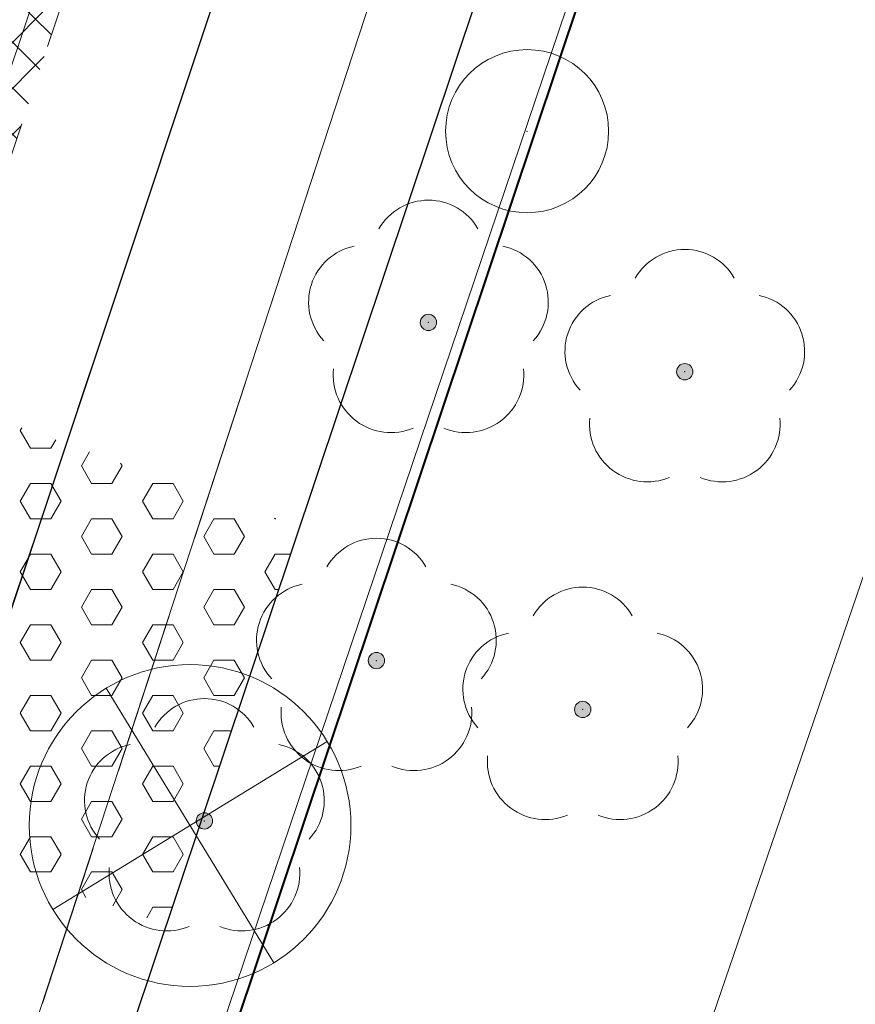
# Model space of a CAD drawing. Header units: metres. Extents: x 6599594 to 6600699, y 5687867 to 5691114.
# Tile 121 of 256: x 6599908.61 to 6599913.74, y 5688716.67 to 5688722.7. Entities that reach past the tile are written whole.
import ezdxf

# ---------------------------------------------------------------- set-up
doc = ezdxf.new("R2010")
doc.units = ezdxf.units.M
doc.header["$MEASUREMENT"] = 0
for name, pattern in [('1', [0]), ('3_EGBZ', [1.5, 1, -0.5]), ('BTO', [0]), ('BUF', [0]), ('BUG', [1.5, 1, -0.5]), ('GUK', [2, 1.5, -0.5]), ('GUZ', [1, 0.5, -0.5]), ('L_0_04', [1.5, 1, -0.5]), ('UPT', [0]), ('UPW', [0])]:
    doc.linetypes.add(name, pattern=pattern)
doc.layers.get('0').update_dxf_attribs({"color": 253, "linetype": 'CONTINUOUS', "lineweight": 13})
for name, color, linetype, lineweight in [('_dren', 30, '3_EGBZ', 40), ('_kolor chodnik', 50, '1', 5), ('_kolor jezdnia', 4, '1', 0), ('_kolor pobocze', 211, '1', 5), ('_kolor umocn', 7, '1', 5), ('_kolor zjazdy kostka', 7, '1', 5), ('_kolor ścieżka @ 1', 10, '1', 0), ('_krawedz jezdni i pobocza', 7, 'BUG', 15), ('_podział mój', 201, 'BTO', 40), ('_row', 150, 'CONTINUOUS', 30), ('_wycinka', 10, 'BUF', 15), ('Dzialki', 130, '1', 30), ('Kontury', 252, 'GUK', 9), ('OT_Komunikacja', 7, 'CONTINUOUS', 0), ('OT_ZagospodarowanieTerenu', 7, 'CONTINUOUS', 0), ('OT_ZagospodarowanieTerenu_P', 7, 'CONTINUOUS', 0), ('UTTPOM_L_0', 30, 'UPT', 9), ('UWWPM_L_0', 5, 'UPW', 9), ('Uzytki', 252, 'GUZ', 9)]:
    doc.layers.add(name, color=color, linetype=linetype, lineweight=lineweight)
pattern_1 = [(45, (0, 0), (-0.1414213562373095, 0.1414213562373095), []), (135, (0, 0), (-0.1414213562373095, -0.1414213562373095), [])]

# ---------------------------------------------------------------- blocks, each defined once
blk = doc.blocks.new('ddddd')
at = {"layer": '_wycinka'}
for p, q in [((6600244.106448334, 5690836.218476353), (6600245.135551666, 5690834.535523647)), ((6600245.462476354, 5690835.891551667), (6600243.779523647, 5690834.862448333))]:
    blk.add_line(p, q, dxfattribs=at)
blk.add_circle((6600244.621, 5690835.377), 0.986329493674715, dxfattribs=at)
blk = doc.blocks.new('230')
at = {"color": 0, "linetype": 'Continuous', "lineweight": 18}
blk.add_circle((0, 0), 1, dxfattribs=at)
blk = doc.blocks.new('147')
at = {"linetype": 'Continuous', "lineweight": 18}
blk.add_hatch(color=0, dxfattribs=at).paths.add_polyline_path([(0, -0.1, 1), (0, 0.1, 1)])
at = {"color": 0, "linetype": 'Continuous', "lineweight": 18}
blk.add_circle((0, 0), 0.1, dxfattribs=at)
for centre, radius, start, end in [((0, 0.8), 0.7, 29.8459319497, 150.1540680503), ((-0.7700000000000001, 0.25), 0.7, 101.6336339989, 222.6626941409), ((0.7700000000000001, 0.25), 0.7, 317.3373058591, 78.3663660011), ((-0.4600000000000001, -0.6400000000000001), 0.71, 174.3693172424, 292.5572466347), ((0.4600000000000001, -0.6400000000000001), 0.71, 247.4427533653, 5.630682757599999)]:
    blk.add_arc(centre, radius, start, end, dxfattribs=at)
blk = doc.blocks.new('hhh')
at = {"layer": '_podział mój'}
blk.add_line((6600030.348422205, 5689076.243038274), (6599864.227411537, 5688579.984196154), dxfattribs=at)

msp = doc.modelspace()

# ---------------------------------------------------------------- hatches: boundary and pattern name
at = {"layer": '_kolor chodnik'}
h = msp.add_hatch(dxfattribs=at)
h.set_pattern_fill('ANSI37', color=256, scale=1.6)
h.set_pattern_definition(pattern_1)
h.paths.add_polyline_path([(6599849.938171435, 5688542.085872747), (6599852.232147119, 5688548.938742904), (6599853.573135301, 5688548.489851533), (6599853.827082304, 5688549.248475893), (6599851.793849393, 5688549.929093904), (6599849.895278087, 5688548.982823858), (6599847.823506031, 5688542.793750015)])
edge = h.paths.add_edge_path()
edge.add_line((6600018.106075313, 5689087.454911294), (6600022.42781917, 5689091.229234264))
edge.add_line((6600022.42781917, 5689091.229234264), (6600020.233254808, 5689093.742094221))
edge.add_line((6600020.233254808, 5689093.742094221), (6600017.159471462, 5689091.057656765))
edge.add_arc((6600023.275194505, 5689085.385140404), 8.34143334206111, 137.1531558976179, 148.8016577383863)
edge.add_line((6600016.140105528, 5689089.706021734), (6600018.106075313, 5689087.454911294))
h.paths.add_polyline_path([(6600038.501784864, 5689187.59229436), (6600037.906968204, 5689187.700586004), (6600037.638296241, 5689186.224843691), (6600038.240083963, 5689186.115282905)])
h.paths.add_polyline_path([(6600069.098302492, 5689360.276020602), (6600068.321239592, 5689360.413462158), (6600068.064048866, 5689358.936495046), (6600068.836639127, 5689358.799546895)])
h.paths.add_polyline_path([(6600082.393785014, 5689362.950258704), (6600082.941124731, 5689366.103121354), (6600081.481377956, 5689366.361351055), (6600080.923159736, 5689363.210828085)])
h.paths.add_polyline_path([(6600074.022236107, 5689388.065861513), (6600072.983907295, 5689388.249860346), (6600072.723374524, 5689386.772538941), (6600073.760538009, 5689386.588865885)])
h.paths.add_polyline_path([(6600105.602402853, 5689486.45426531), (6600106.738797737, 5689489.760539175), (6600105.28818975, 5689490.281952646), (6600104.132785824, 5689486.965912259)])
h.paths.add_polyline_path([(6600132.519778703, 5689678.737346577), (6600131.636986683, 5689678.922259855), (6600131.330470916, 5689677.453953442), (6600132.212256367, 5689677.269208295)])
h.paths.add_polyline_path([(6600156.649397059, 5689798.7449027), (6600156.48800471, 5689797.95886096), (6600157.450195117, 5689797.757316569), (6600157.615023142, 5689798.542205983)])
h.paths.add_polyline_path([(6600189.055358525, 5689948.643107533), (6600187.902868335, 5689948.884512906), (6600187.600024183, 5689947.417400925), (6600188.748131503, 5689947.176379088)])
edge = h.paths.add_edge_path()
edge.add_line((6600204.459383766, 5690032.969035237), (6600204.153258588, 5690031.227801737))
edge.add_arc((6600202.328347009, 5690027.299936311), 4.331100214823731, 41.853001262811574, 65.08011546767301, ccw=False)
edge.add_arc((6600032.903931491, 5690051.979071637), 174.020003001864, 352.8070218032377, 353.495463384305)
edge.add_arc((6600202.372679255, 5690027.343587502), 5.999999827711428, 55.12102442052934, 69.64815978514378)
edge = h.paths.add_edge_path()
edge.add_line((6600205.046027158, 5690040.265402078), (6600204.972740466, 5690038.483452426))
edge.add_arc((6600203.986269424, 5690044.401803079), 5.999999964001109, 279.4630688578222, 294.9140560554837)
edge.add_line((6600206.513819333, 5690038.960158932), (6600206.607027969, 5690041.030672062))
edge.add_arc((6600203.986269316, 5690044.401803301), 4.270000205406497, 284.3702444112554, 307.86193139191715, ccw=False)
edge = h.paths.add_edge_path()
edge.add_arc((6600203.547470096, 5690044.558759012), 6.446878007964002, 324.43500910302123, 356.20133685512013, ccw=False)
edge.add_arc((6600203.986269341, 5690044.401803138), 6.000000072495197, 323.2169970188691, 357.4193489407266)
h.paths.add_polyline_path([(6600208.910055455, 5690121.713696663), (6600208.146285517, 5690121.748120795), (6600207.125602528, 5690121.794124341), (6600209.971605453, 5690121.665851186)])
edge = h.paths.add_edge_path()
edge.add_line((6600238.769818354, 5690481.648294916), (6600240.338176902, 5690490.87374652))
edge.add_line((6600240.338176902, 5690490.87374652), (6600241.251295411, 5690510.829461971))
edge.add_line((6600241.251295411, 5690510.829461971), (6600239.524022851, 5690510.928942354))
edge.add_line((6600239.524022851, 5690510.928942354), (6600238.633343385, 5690491.167757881))
edge.add_line((6600238.633343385, 5690491.167757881), (6600234.579716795, 5690467.661262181))
edge.add_line((6600234.579716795, 5690467.661262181), (6600234.449796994, 5690464.966873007))
edge.add_arc((6600242.443669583, 5690464.607462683), 8.001948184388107, 177.4256737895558, 268.2543056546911)
edge.add_line((6600242.199903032, 5690456.609228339), (6600242.216657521, 5690457.359274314))
edge.add_line((6600242.216657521, 5690457.359274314), (6600242.305257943, 5690458.836738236))
edge.add_arc((6600242.444504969, 5690464.607952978), 5.772894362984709, 177.0298084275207, 268.6178439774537, ccw=False)
edge.add_line((6600236.679365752, 5690464.907083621), (6600236.951876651, 5690470.95443634))
edge.add_line((6600236.951876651, 5690470.95443634), (6600238.15078669, 5690478.210832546))
edge.add_line((6600238.15078669, 5690478.210832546), (6600238.769818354, 5690481.648294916))
h.paths.add_polyline_path([(6600238.769818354, 5690481.648294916), (6600238.15078669, 5690478.210832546), (6600239.670056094, 5690477.930590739), (6600240.266710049, 5690481.376366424)])
edge = h.paths.add_edge_path()
edge.add_line((6600223.366500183, 5690460.339976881), (6600223.278629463, 5690457.997544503))
edge.add_arc((6600220.967166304, 5690465.656339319), 7.999999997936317, 286.7940807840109, 300.2738222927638)
edge.add_line((6600225.000231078, 5690458.747331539), (6600225.240084, 5690461.623695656))
edge.add_arc((6600221.105749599, 5690465.648640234), 5.76999998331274, 293.06724424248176, 315.7681070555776, ccw=False)
edge = h.paths.add_edge_path()
edge.add_arc((6600220.025145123, 5690444.676291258), 5.770000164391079, 37.996647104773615, 59.94382588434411, ccw=False)
edge.add_line((6600224.572175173, 5690448.22839199), (6600224.817793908, 5690451.081798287))
edge.add_arc((6600220.025145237, 5690444.676291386), 7.999999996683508, 53.19588653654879, 68.15166733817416)
edge.add_line((6600223.00235276, 5690452.101669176), (6600222.91504296, 5690449.670427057))
edge = h.paths.add_edge_path()
edge.add_arc((6600221.105749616, 5690465.648640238), 7.999999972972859, 328.0222308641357, 357.0132597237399)
edge.add_line((6600229.094882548, 5690465.23180147), (6600229.218816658, 5690467.593604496))
edge.add_line((6600229.218816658, 5690467.593604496), (6600228.218919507, 5690467.645774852))
edge.add_line((6600228.218919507, 5690467.645774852), (6600227.891778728, 5690461.411918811))
h.paths.add_polyline_path([(6600200.980142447, 5690012.236744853), (6600202.317278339, 5690011.956662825), (6600202.522293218, 5690012.935421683), (6600201.182321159, 5690013.216097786)])
h.paths.add_polyline_path([(6600196.457878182, 5689983.98337835), (6600195.202332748, 5689984.246370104), (6600194.899091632, 5689982.777335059), (6600196.150355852, 5689982.515240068)])
edge = h.paths.add_edge_path()
edge.add_line((6600112.305909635, 5689517.991018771), (6600112.691041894, 5689519.807934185))
edge.add_line((6600112.691041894, 5689519.807934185), (6600113.245521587, 5689522.423769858))
edge.add_line((6600113.245521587, 5689522.423769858), (6600111.553124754, 5689522.782507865))
edge.add_line((6600111.553124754, 5689522.782507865), (6600107.405864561, 5689503.21722655))
edge.add_line((6600107.405864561, 5689503.21722655), (6600099.494506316, 5689480.361667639))
edge.add_line((6600099.494506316, 5689480.361667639), (6600099.182814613, 5689478.891218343))
edge.add_arc((6600107.008997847, 5689477.232359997), 8.000059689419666, 168.0325629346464, 257.7529108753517)
edge.add_line((6600105.311960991, 5689469.414366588), (6600105.784990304, 5689471.593619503))
edge.add_arc((6600107.008927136, 5689477.232314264), 5.769999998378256, 168.0321375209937, 257.7533362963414, ccw=False)
edge.add_line((6600101.364343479, 5689478.42879883), (6600101.647245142, 5689479.76342708))
edge.add_line((6600101.647245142, 5689479.76342708), (6600104.132785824, 5689486.965912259))
edge.add_line((6600104.132785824, 5689486.965912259), (6600105.28818975, 5689490.281952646))
edge.add_line((6600105.28818975, 5689490.281952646), (6600108.240043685, 5689498.809726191))
edge.add_line((6600108.240043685, 5689498.809726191), (6600112.305909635, 5689517.991018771))
h.paths.add_polyline_path([(6600136.009573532, 5689645.499114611), (6600138.333647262, 5689645.012304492), (6600138.661671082, 5689646.578318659), (6600134.869459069, 5689647.372651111)])
at = {"layer": '_kolor jezdnia'}
h = msp.add_hatch(dxfattribs=at)
h.set_pattern_fill('ANSI37', color=4, scale=3.5)
h.set_pattern_definition([(45, (0, 0), (-0.3093592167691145, 0.3093592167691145), []), (135, (0, 0), (-0.3093592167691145, -0.3093592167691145), [])])
edge = h.paths.add_edge_path()
edge.add_line((6599833.066047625, 5688539.933393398), (6599850.649511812, 5688527.983462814))
edge.add_arc((6599857.337592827, 5688536.653968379), 10.95025544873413, 169.5012687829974, 232.3548431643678, ccw=False)
edge.add_arc((6599858.085851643, 5688536.618142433), 11.69295282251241, 162.2507788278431, 169.9967502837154, ccw=False)
edge.add_line((6599846.949484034, 5688540.182754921), (6599847.823506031, 5688542.793750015))
edge.add_line((6599847.823506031, 5688542.793750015), (6599849.895278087, 5688548.982823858))
edge.add_line((6599849.895278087, 5688548.982823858), (6599852.434748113, 5688556.56906746))
edge.add_line((6599852.434748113, 5688556.56906746), (6599928.48625871, 5688783.760284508))
edge.add_line((6599928.48625871, 5688783.760284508), (6599931.025728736, 5688791.34652811))
edge.add_line((6599931.025728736, 5688791.34652811), (6599996.657773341, 5688987.411326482))
edge.add_line((6599996.657773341, 5688987.411326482), (6599999.197243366, 5688994.997570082))
edge.add_line((6599999.197243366, 5688994.997570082), (6600021.930100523, 5689062.908193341))
edge.add_line((6600021.930100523, 5689062.908193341), (6600017.620224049, 5689067.371531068))
edge.add_line((6600017.620224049, 5689067.371531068), (6600016.714558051, 5689064.654078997))
edge.add_line((6600016.714558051, 5689064.654078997), (6600012.423620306, 5689051.835617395))
edge.add_line((6600012.423620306, 5689051.835617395), (6600009.884150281, 5689044.249373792))
edge.add_line((6600009.884150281, 5689044.249373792), (6599977.53516164, 5688947.612159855))
edge.add_line((6599977.53516164, 5688947.612159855), (6599974.995691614, 5688940.025916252))
edge.add_line((6599974.995691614, 5688940.025916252), (6599942.096912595, 5688841.746295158))
edge.add_line((6599942.096912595, 5688841.746295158), (6599939.557442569, 5688834.160051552))
edge.add_line((6599939.557442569, 5688834.160051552), (6599882.679288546, 5688664.246042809))
edge.add_line((6599882.679288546, 5688664.246042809), (6599880.139818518, 5688656.659799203))
edge.add_line((6599880.139818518, 5688656.659799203), (6599852.46454386, 5688573.984527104))
edge.add_line((6599852.46454386, 5688573.984527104), (6599842.470137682, 5688544.127903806))
edge.add_arc((6599835.706422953, 5688546.652910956), 7.219660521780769, 248.5480913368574, 339.52856074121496, ccw=False)
h.paths.add_polyline_path([(6600044.653202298, 5689172.271628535), (6600046.276244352, 5689181.431901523), (6600047.759199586, 5689189.801539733), (6600051.0603021, 5689208.432603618), (6600052.368792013, 5689215.817578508), (6600054.808584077, 5689229.587499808), (6600056.11707399, 5689236.972474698), (6600057.346666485, 5689243.912161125), (6600058.655146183, 5689251.297078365), (6600058.831439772, 5689252.292060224), (6600060.098987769, 5689259.445963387), (6600060.139929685, 5689259.677035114), (6600061.407468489, 5689266.830886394), (6600072.329030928, 5689328.470998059), (6600073.637511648, 5689335.855921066), (6600077.337304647, 5689356.73715072), (6600078.820259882, 5689365.106788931), (6600081.142794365, 5689378.214921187), (6600082.538516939, 5689386.092227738), (6600095.187867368, 5689457.483787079), (6600091.082877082, 5689465.8405575), (6600089.043088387, 5689454.328211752), (6600087.870641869, 5689447.711051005), (6600087.560133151, 5689445.958573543), (6600086.562151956, 5689440.326076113), (6600082.433200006, 5689417.022719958), (6600080.95024477, 5689408.65308175), (6600077.202698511, 5689387.502337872), (6600075.719743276, 5689379.132699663), (6600073.469199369, 5689366.430874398), (6600071.986244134, 5689358.061236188), (6600069.98686466, 5689346.776955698), (6600068.591142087, 5689338.899649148), (6600065.559290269, 5689321.78820693), (6600064.163567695, 5689313.910900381), (6600059.719426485, 5689288.828650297), (6600058.323703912, 5689280.951343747), (6600057.563846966, 5689276.662793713), (6600056.168124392, 5689268.785487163), (6600054.804920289, 5689261.091711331), (6600053.409197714, 5689253.21440478), (6600053.264817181, 5689252.399536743), (6600051.869094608, 5689244.522230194), (6600051.183555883, 5689240.653124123), (6600049.787833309, 5689232.775817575), (6600046.593849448, 5689214.749319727), (6600045.198126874, 5689206.872013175), (6600044.41754409, 5689202.466488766), (6600042.934588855, 5689194.096850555), (6600036.429952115, 5689157.38538759), (6600034.946996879, 5689149.01574938), (6600030.579776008, 5689124.367629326), (6600027.529365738, 5689107.151445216), (6600024.895072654, 5689094.014582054), (6600030.583685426, 5689094.264316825), (6600032.945013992, 5689106.191885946), (6600043.170247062, 5689163.901990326)])
edge = h.paths.add_edge_path()
edge.add_line((6600111.106812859, 5689535.144351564), (6600111.256844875, 5689535.85214863))
edge.add_line((6600111.256844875, 5689535.85214863), (6600112.915748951, 5689543.678261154))
edge.add_line((6600112.915748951, 5689543.678261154), (6600117.304772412, 5689564.384094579))
edge.add_line((6600117.304772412, 5689564.384094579), (6600119.067357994, 5689572.699339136))
edge.add_line((6600119.067357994, 5689572.699339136), (6600120.087667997, 5689577.512794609))
edge.add_line((6600120.087667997, 5689577.512794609), (6600121.642890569, 5689584.849775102))
edge.add_line((6600121.642890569, 5689584.849775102), (6600128.436769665, 5689616.900852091))
edge.add_line((6600128.436769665, 5689616.900852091), (6600129.991992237, 5689624.237832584))
edge.add_line((6600129.991992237, 5689624.237832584), (6600132.660554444, 5689636.827148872))
edge.add_line((6600132.660554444, 5689636.827148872), (6600133.208838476, 5689639.444704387))
edge.add_line((6600133.208838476, 5689639.444704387), (6600134.848957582, 5689647.274775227))
edge.add_line((6600134.848957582, 5689647.274775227), (6600138.97649476, 5689666.979995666))
edge.add_line((6600138.97649476, 5689666.979995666), (6600140.51410642, 5689674.320687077))
edge.add_line((6600140.51410642, 5689674.320687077), (6600145.209128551, 5689696.735129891))
edge.add_line((6600145.209128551, 5689696.735129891), (6600146.746740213, 5689704.075821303))
edge.add_line((6600146.746740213, 5689704.075821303), (6600151.462308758, 5689726.588354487))
edge.add_line((6600151.462308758, 5689726.588354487), (6600152.999920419, 5689733.929045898))
edge.add_line((6600152.999920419, 5689733.929045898), (6600155.244070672, 5689744.642813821))
edge.add_line((6600155.244070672, 5689744.642813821), (6600156.781682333, 5689751.983505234))
edge.add_line((6600156.781682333, 5689751.983505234), (6600161.635515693, 5689775.156126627))
edge.add_line((6600161.635515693, 5689775.156126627), (6600163.378142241, 5689783.475576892))
edge.add_line((6600163.378142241, 5689783.475576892), (6600163.850769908, 5689785.731942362))
edge.add_line((6600163.850769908, 5689785.731942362), (6600167.028500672, 5689800.902704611))
edge.add_line((6600167.028500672, 5689800.902704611), (6600179.49088801, 5689860.399222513))
edge.add_line((6600179.49088801, 5689860.399222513), (6600181.233514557, 5689868.718672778))
edge.add_line((6600181.233514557, 5689868.718672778), (6600181.84713393, 5689871.648144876))
edge.add_line((6600181.84713393, 5689871.648144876), (6600183.384745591, 5689878.988836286))
edge.add_line((6600183.384745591, 5689878.988836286), (6600184.935818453, 5689886.393792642))
edge.add_line((6600184.935818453, 5689886.393792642), (6600186.575937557, 5689894.223863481))
edge.add_line((6600186.575937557, 5689894.223863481), (6600194.05133812, 5689929.912074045))
edge.add_line((6600194.05133812, 5689929.912074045), (6600195.691457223, 5689937.742144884))
edge.add_line((6600195.691457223, 5689937.742144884), (6600202.915799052, 5689972.231779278))
edge.add_line((6600202.915799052, 5689972.231779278), (6600204.555918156, 5689980.061850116))
edge.add_line((6600204.555918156, 5689980.061850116), (6600206.062781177, 5689987.255744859))
edge.add_line((6600206.062781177, 5689987.255744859), (6600207.702900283, 5689995.085815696))
edge.add_line((6600207.702900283, 5689995.085815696), (6600210.232559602, 5690007.162628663))
edge.add_line((6600210.232559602, 5690007.162628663), (6600211.694938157, 5690014.144150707))
edge.add_arc((6600028.177652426, 5690052.584442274), 187.5000004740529, 348.1696294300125, 357.4195276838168)
edge.add_line((6600215.487522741, 5690044.142720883), (6600208.310270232, 5690026.480446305))
edge.add_arc((6600032.903933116, 5690051.97907145), 177.2500013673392, 348.1696294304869, 351.7289130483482, ccw=False)
edge.add_line((6600206.38894146, 5690015.640182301), (6600205.966941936, 5690013.625519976))
edge.add_line((6600205.966941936, 5690013.625519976), (6600204.326822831, 5690005.795449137))
edge.add_line((6600204.326822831, 5690005.795449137), (6600197.076961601, 5689971.183982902))
edge.add_line((6600197.076961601, 5689971.183982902), (6600195.334335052, 5689962.864532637))
edge.add_line((6600195.334335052, 5689962.864532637), (6600193.44722506, 5689953.855305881))
edge.add_line((6600193.44722506, 5689953.855305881), (6600191.909227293, 5689946.512771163))
edge.add_line((6600191.909227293, 5689946.512771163), (6600185.496844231, 5689915.899498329))
edge.add_line((6600185.496844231, 5689915.899498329), (6600183.856521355, 5689908.068454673))
edge.add_line((6600183.856521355, 5689908.068454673), (6600182.066605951, 5689899.523243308))
edge.add_line((6600182.066605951, 5689899.523243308), (6600180.32407057, 5689891.204228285))
edge.add_line((6600180.32407057, 5689891.204228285), (6600174.320344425, 5689862.541919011))
edge.add_line((6600174.320344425, 5689862.541919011), (6600172.577809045, 5689854.222903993))
edge.add_line((6600172.577809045, 5689854.222903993), (6600163.663810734, 5689811.666703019))
edge.add_line((6600163.663810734, 5689811.666703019), (6600162.023782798, 5689803.837067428))
edge.add_line((6600162.023782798, 5689803.837067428), (6600160.924220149, 5689798.587659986))
edge.add_line((6600160.924220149, 5689798.587659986), (6600159.279208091, 5689790.734229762))
edge.add_line((6600159.279208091, 5689790.734229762), (6600157.107250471, 5689780.365115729))
edge.add_line((6600157.107250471, 5689780.365115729), (6600155.462238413, 5689772.511685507))
edge.add_line((6600155.462238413, 5689772.511685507), (6600153.380318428, 5689762.572418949))
edge.add_line((6600153.380318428, 5689762.572418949), (6600151.735124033, 5689754.718118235))
edge.add_line((6600151.735124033, 5689754.718118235), (6600148.586504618, 5689739.686336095))
edge.add_line((6600148.586504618, 5689739.686336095), (6600146.885007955, 5689731.563243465))
edge.add_line((6600146.885007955, 5689731.563243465), (6600141.75088822, 5689707.052510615))
edge.add_line((6600141.75088822, 5689707.052510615), (6600140.110896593, 5689699.223048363))
edge.add_line((6600140.110896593, 5689699.223048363), (6600133.483561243, 5689667.583574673))
edge.add_line((6600133.483561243, 5689667.583574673), (6600131.860394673, 5689659.834436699))
edge.add_line((6600131.860394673, 5689659.834436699), (6600131.740984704, 5689659.26436315))
edge.add_line((6600131.740984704, 5689659.26436315), (6600130.117814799, 5689651.515209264))
edge.add_line((6600130.117814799, 5689651.515209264), (6600127.27873359, 5689637.961189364))
edge.add_line((6600127.27873359, 5689637.961189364), (6600126.924568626, 5689636.290366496))
edge.add_line((6600126.924568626, 5689636.290366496), (6600125.166244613, 5689627.995226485))
edge.add_line((6600125.166244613, 5689627.995226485), (6600118.009503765, 5689594.232298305))
edge.add_line((6600118.009503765, 5689594.232298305), (6600116.25117975, 5689585.937158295))
edge.add_line((6600116.25117975, 5689585.937158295), (6600113.665314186, 5689573.737975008))
edge.add_line((6600113.665314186, 5689573.737975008), (6600111.898534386, 5689565.402943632))
edge.add_line((6600111.898534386, 5689565.402943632), (6600104.889982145, 5689532.339115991))
edge.add_line((6600104.889982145, 5689532.339115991), (6600103.22663594, 5689524.492047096))
edge.add_line((6600103.22663594, 5689524.492047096), (6600096.623876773, 5689493.342605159))
edge.add_line((6600096.623876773, 5689493.342605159), (6600094.968986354, 5689485.535427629))
edge.add_line((6600094.968986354, 5689485.535427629), (6600094.300101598, 5689482.379870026))
edge.add_line((6600094.300101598, 5689482.379870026), (6600099.182814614, 5689478.891218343))
edge.add_line((6600099.182814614, 5689478.891218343), (6600099.494506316, 5689480.361667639))
edge.add_line((6600099.494506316, 5689480.361667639), (6600111.106812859, 5689535.144351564))
edge = h.paths.add_edge_path()
edge.add_arc((6600239.213891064, 5690851.400367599), 10.00000000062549, -2.8342403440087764, 76.13703556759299, ccw=False)
edge.add_line((6600249.201658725, 5690850.905901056), (6600249.082723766, 5690848.503524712))
edge.add_line((6600249.082723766, 5690848.503524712), (6600247.016487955, 5690806.767468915))
edge.add_line((6600247.016487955, 5690806.767468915), (6600246.092398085, 5690789.152178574))
edge.add_line((6600246.092398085, 5690789.152178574), (6600233.768116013, 5690572.015170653))
edge.add_line((6600233.768116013, 5690572.015170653), (6600228.959056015, 5690465.296202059))
edge.add_line((6600228.959056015, 5690465.296202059), (6600234.588724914, 5690465.017134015))
edge.add_line((6600234.588724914, 5690465.017134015), (6600239.262540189, 5690571.767576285))
edge.add_line((6600239.262540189, 5690571.767576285), (6600252.50503885, 5690806.400146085))
edge.add_line((6600252.50503885, 5690806.400146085), (6600254.569211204, 5690848.094521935))
edge.add_arc((6600262.559425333, 5690847.6989487), 7.999999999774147, 76.13703557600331, 177.1657596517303, ccw=False)
edge.add_line((6600264.476229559, 5690855.465921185), (6600241.609896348, 5690861.109083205))
edge = h.paths.add_edge_path()
edge.add_line((6600250.031475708, 5690451.625307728), (6600250.231741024, 5690455.772579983))
edge.add_line((6600250.231741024, 5690455.772579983), (6600246.257763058, 5690456.417303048))
edge.add_line((6600246.257763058, 5690456.417303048), (6600242.171761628, 5690456.61060902))
edge.add_arc((6600242.563100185, 5690464.586983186), 7.985968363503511, 176.9123644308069, 267.1911945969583, ccw=False)
edge.add_line((6600234.588724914, 5690465.017134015), (6600228.959056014, 5690465.296202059))
edge.add_arc((6600220.965133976, 5690465.657286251), 8.002072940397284, 267.8289300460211, 357.413716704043, ccw=False)
edge.add_line((6600220.661989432, 5690457.660957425), (6600212.406915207, 5690458.119572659))
edge.add_line((6600212.406915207, 5690458.119572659), (6600208.431872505, 5690457.817501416))
edge.add_line((6600208.431872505, 5690457.817501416), (6600208.233912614, 5690454.548331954))
edge.add_line((6600208.233912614, 5690454.548331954), (6600212.129565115, 5690453.127270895))
edge.add_line((6600212.129565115, 5690453.127270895), (6600218.640548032, 5690452.76554962))
edge.add_line((6600218.640548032, 5690452.76554962), (6600216.486747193, 5690452.885205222))
edge.add_line((6600216.486747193, 5690452.885205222), (6600220.468905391, 5690452.663974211))
edge.add_arc((6600220.025145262, 5690444.676291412), 7.99999997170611, -0.3386579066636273, 86.8201700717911, ccw=False)
edge.add_line((6600228.025005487, 5690444.629006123), (6600227.803602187, 5690439.649256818))
edge.add_line((6600227.803602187, 5690439.649256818), (6600226.885525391, 5690435.936828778))
edge.add_line((6600226.885525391, 5690435.936828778), (6600225.534849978, 5690405.967249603))
edge.add_line((6600225.534849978, 5690405.967249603), (6600226.115199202, 5690402.187514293))
edge.add_line((6600226.115199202, 5690402.187514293), (6600213.445139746, 5690121.008786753))
edge.add_line((6600213.445139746, 5690121.008786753), (6600213.352800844, 5690118.960058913))
edge.add_line((6600213.352800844, 5690118.960058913), (6600209.980184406, 5690044.131649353))
edge.add_arc((6600203.98626942, 5690044.401803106), 5.999999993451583, 257.4162346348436, 357.41934921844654, ccw=False)
edge.add_line((6600202.679069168, 5690038.545931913), (6600201.589735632, 5690033.666039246))
edge.add_line((6600201.589735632, 5690033.666039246), (6600203.67987942, 5690033.199458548))
edge.add_arc((6600202.372679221, 5690027.343587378), 5.999999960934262, -8.27108729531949, 77.41623506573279, ccw=False)
edge.add_line((6600208.310270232, 5690026.480446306), (6600215.487522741, 5690044.142720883))
edge.add_line((6600215.487522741, 5690044.142720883), (6600216.199687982, 5690059.9446614))
edge.add_line((6600216.199687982, 5690059.9446614), (6600216.537356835, 5690067.437056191))
edge.add_line((6600216.537356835, 5690067.437056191), (6600223.893528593, 5690230.66011469))
edge.add_line((6600223.893528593, 5690230.66011469), (6600224.231197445, 5690238.152509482))
edge.add_line((6600224.231197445, 5690238.152509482), (6600233.507835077, 5690443.987992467))
edge.add_arc((6600241.499722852, 5690443.627812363), 7.999999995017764, 87.29208981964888, 177.4195277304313, ccw=False)
edge.add_line((6600241.877677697, 5690451.618879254), (6600246.021541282, 5690451.422886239))
edge.add_line((6600246.021541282, 5690451.422886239), (6600246.427694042, 5690451.44338883))
edge.add_line((6600246.427694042, 5690451.44338883), (6600246.79397003, 5690451.461878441))
edge.add_line((6600246.79397003, 5690451.461878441), (6600250.031475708, 5690451.625307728))
edge = h.paths.add_edge_path()
edge.add_line((6600007.33756506, 5689086.20374581), (6600006.980466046, 5689080.740822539))
edge.add_line((6600006.980466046, 5689080.740822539), (6600007.229745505, 5689080.720859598))
edge.add_line((6600007.229745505, 5689080.720859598), (6600008.093335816, 5689080.601653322))
edge.add_line((6600008.093335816, 5689080.601653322), (6600008.702681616, 5689080.53831051))
edge.add_arc((6600008.140193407, 5689070.554142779), 9.999999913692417, -18.557800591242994, 86.77547804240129, ccw=False)
edge.add_line((6600017.620224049, 5689067.371531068), (6600021.930100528, 5689062.908193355))
edge.add_arc((6599734.83819726, 5689159.011261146), 302.7499967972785, 341.4922000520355, 343.8640860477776)
edge.add_arc((6600034.895369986, 5689072.315877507), 9.581213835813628, 98.63328270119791, 164.5273290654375, ccw=False)
edge.add_line((6600033.457137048, 5689081.788529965), (6600033.832640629, 5689081.798737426))
edge.add_line((6600033.832640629, 5689081.798737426), (6600034.422462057, 5689082.05700874))
edge.add_line((6600034.422462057, 5689082.05700874), (6600036.833623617, 5689082.139040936))
edge.add_line((6600036.833623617, 5689082.139040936), (6600036.730225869, 5689087.148851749))
edge.add_line((6600036.730225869, 5689087.148851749), (6600036.579860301, 5689087.134303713))
edge.add_arc((6600036.479565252, 5689093.136286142), 6.002820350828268, 169.1687651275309, 270.9573417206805, ccw=False)
edge.add_line((6600030.583685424, 5689094.264316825), (6600024.895072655, 5689094.014582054))
edge.add_arc((6600015.200558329, 5689096.162123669), 9.929528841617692, 271.0943432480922, 347.5094668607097, ccw=False)
edge.add_arc((6600014.909438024, 5689089.646776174), 3.446070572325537, 264.4236009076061, 278.0194998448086, ccw=False)
edge.add_line((6600014.574573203, 5689086.217014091), (6600014.299554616, 5689086.232508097))
edge.add_line((6600014.299554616, 5689086.232508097), (6600010.474232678, 5689086.448019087))
edge.add_line((6600010.474232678, 5689086.448019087), (6600007.33756506, 5689086.20374581))
edge = h.paths.add_edge_path()
edge.add_line((6600105.490725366, 5689463.953528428), (6600106.927559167, 5689464.047234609))
edge.add_line((6600106.927559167, 5689464.047234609), (6600107.835, 5689468.66))
edge.add_line((6600107.835, 5689468.66), (6600105.311960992, 5689469.414366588))
edge.add_arc((6600107.008997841, 5689477.232359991), 8.000059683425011, 168.0325628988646, 257.75291091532, ccw=False)
edge.add_line((6600099.182814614, 5689478.891218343), (6600094.300101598, 5689482.379870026))
edge.add_arc((6600586.245114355, 5689378.104238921), 502.8750369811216, 168.032376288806, 169.9522165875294)
edge.add_line((6600091.082877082, 5689465.8405575), (6600095.187867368, 5689457.483787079))
edge.add_arc((6600103.065173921, 5689456.088064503), 8.000000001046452, 77.7533362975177, 169.9524553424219, ccw=False)
edge.add_line((6600104.762140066, 5689463.906012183), (6600105.490725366, 5689463.953528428))
at = {"layer": '_kolor pobocze'}
h = msp.add_hatch(dxfattribs=at)
h.set_pattern_fill('ANSI37', color=256, scale=1.6)
h.set_pattern_definition(pattern_1)
h.paths.add_polyline_path([(6599932.280385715, 5688783.281118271), (6599932.51846103, 5688783.99232861), (6599930.384830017, 5688784.706554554), (6599928.486258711, 5688783.760284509), (6599900.424162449, 5688699.929447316), (6599901.135372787, 5688699.691372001), (6599929.09885504, 5688783.227616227), (6599930.441347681, 5688783.896730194)])
h.paths.add_polyline_path([(6599863.82305472, 5688584.885679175), (6599865.662092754, 5688584.270067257), (6599865.900168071, 5688584.981277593), (6599863.766537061, 5688585.69550354), (6599861.867965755, 5688584.749233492), (6599852.434748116, 5688556.569067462), (6599852.907883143, 5688555.61978181), (6599862.297350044, 5688583.669249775), (6599862.358334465, 5688583.85143058), (6599862.480562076, 5688584.216565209)])
h.paths.add_polyline_path([(6599865.891775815, 5688591.038664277), (6599865.217260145, 5688592.39199476), (6599901.135372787, 5688699.691372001), (6599900.424162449, 5688699.929447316), (6599864.407435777, 5688592.335477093), (6599865.353705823, 5688590.436905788), (6599867.487336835, 5688589.722679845), (6599867.72541215, 5688590.433890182)])
at = {"layer": '_kolor umocn', "ltscale": 0.5}
h = msp.add_hatch(dxfattribs=at)
h.set_pattern_fill('HEX', color=256)
h.set_pattern_definition([(0, (-327.1969357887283, -1987.630008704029), (0, 0.2165063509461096), [0.125, -0.25]), (120, (-327.1969357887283, -1987.630008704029), (-0.1875, -0.1082531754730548), [0.1249999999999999, -0.2499999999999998]), (60, (-327.0719357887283, -1987.630008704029), (-0.1875, 0.1082531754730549), [0.125, -0.25])])
h.paths.add_polyline_path([(6599910.32895394, 5688719.5950313), (6599908.066875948, 5688720.39808284), (6599907.244726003, 5688717.942046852), (6599909.511533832, 5688717.153124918)])
at = {"layer": '_kolor zjazdy kostka'}
h = msp.add_hatch(dxfattribs=at)
h.set_pattern_fill('ANSI37', color=256, scale=1.6)
h.set_pattern_definition(pattern_1)
h.paths.add_polyline_path([(6600244.137440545, 5690813.934732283), (6600242.369522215, 5690814.022127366), (6600242.097568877, 5690808.528921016), (6600243.865482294, 5690808.441426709)])
h.paths.add_polyline_path([(6600247.012128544, 5690806.679412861), (6600247.442736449, 5690815.377295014), (6600247.393289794, 5690814.378518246), (6600247.113277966, 5690808.722537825)])
h.paths.add_polyline_path([(6600242.297085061, 5690788.088808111), (6600240.958726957, 5690788.155683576), (6600240.648818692, 5690782.664569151), (6600241.987258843, 5690782.599147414)])
h.paths.add_polyline_path([(6600245.558275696, 5690780.919298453), (6600246.037231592, 5690789.405686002), (6600244.985820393, 5690788.453468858), (6600244.612601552, 5690781.981345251)])
h.paths.add_polyline_path([(6600241.348405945, 5690723.711515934), (6600242.272017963, 5690722.691689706), (6600242.749709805, 5690731.155680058), (6600241.698138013, 5690730.203317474), (6600241.472690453, 5690726.27550499)])
h.paths.add_polyline_path([(6600225.772794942, 5690394.589141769), (6600224.731429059, 5690393.637598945), (6600224.461246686, 5690387.644646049), (6600225.412923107, 5690386.603142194)])
h.paths.add_polyline_path([(6600223.012390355, 5690333.280720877), (6600223.372595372, 5690341.272607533), (6600222.32835346, 5690340.318436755), (6600222.058239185, 5690334.324941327)])
h.paths.add_polyline_path([(6600215.496388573, 5690166.390602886), (6600215.856593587, 5690174.382489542), (6600214.812834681, 5690173.428760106), (6600214.542018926, 5690167.435062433)])
h.paths.add_polyline_path([(6600212.446537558, 5690121.053392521), (6600213.399499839, 5690120.010473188), (6600213.788744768, 5690128.503024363), (6600212.745135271, 5690127.54943145)])
h.paths.add_polyline_path([(6600209.977420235, 5690121.665589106), (6600210.225142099, 5690127.162117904), (6600207.346107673, 5690127.291879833), (6600207.119593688, 5690121.794395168)])
h.paths.add_polyline_path([(6600207.950178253, 5690070.725854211), (6600204.880846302, 5690070.828947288), (6600204.643784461, 5690065.333808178), (6600207.702521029, 5690065.204598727)])
h.paths.add_polyline_path([(6600200.981479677, 5690012.236464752), (6600199.969248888, 5690007.339980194), (6600201.282587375, 5690007.064882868), (6600202.31726072, 5690011.956666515)])
h.paths.add_polyline_path([(6600193.613960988, 5689970.406358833), (6600192.398010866, 5689970.660657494), (6600191.286205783, 5689965.274578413), (6600192.486379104, 5689965.023185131)])
h.paths.add_polyline_path([(6600189.061271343, 5689948.671423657), (6600189.98413328, 5689953.050774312), (6600188.818902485, 5689953.32186217), (6600187.908781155, 5689948.91282903)])
h.paths.add_polyline_path([(6600180.976201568, 5689915.317449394), (6600179.952861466, 5689910.421322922), (6600181.008474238, 5689910.200199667), (6600182.033843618, 5689915.09540201)])
h.paths.add_polyline_path([(6600176.508279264, 5689893.538690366), (6600177.476023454, 5689893.335973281), (6600178.603605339, 5689898.719146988), (6600177.636002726, 5689898.922290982)])
h.paths.add_polyline_path([(6600179.28182965, 5689859.401159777), (6600180.522246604, 5689860.211927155), (6600181.057490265, 5689860.561775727), (6600183.598022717, 5689860.029600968), (6600184.726606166, 5689865.412570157), (6600182.186324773, 5689865.943033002), (6600181.604764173, 5689866.832779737), (6600181.024456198, 5689867.720610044)])
h.paths.add_polyline_path([(6600160.200810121, 5689810.862606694), (6600159.232772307, 5689811.065842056), (6600158.207991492, 5689806.171529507), (6600159.175735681, 5689805.968812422)])
h.paths.add_polyline_path([(6600156.49391753, 5689797.987177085), (6600155.463416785, 5689793.068691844), (6600156.431160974, 5689792.865974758), (6600157.461419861, 5689797.784520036)])
edge = h.paths.add_edge_path()
edge.add_arc((6600173.111981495, 5689800.679690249), 5.999999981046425, 204.673115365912, 239.5411154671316, ccw=False)
edge.add_arc((6600173.162096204, 5689800.685330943), 6.047914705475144, 168.3203586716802, 204.5234866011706, ccw=False)
edge.add_line((6600167.239404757, 5689801.9096668), (6600163.651667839, 5689784.781499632))
edge.add_arc((6600169.524220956, 5689783.551410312), 5.999999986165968, 139.2146049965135, 168.1696294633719, ccw=False)
edge.add_arc((6600169.524220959, 5689783.551410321), 5.999999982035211, 96.80962310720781, 139.2146050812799, ccw=False)
edge.add_line((6600168.812796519, 5689789.509083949), (6600170.070461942, 5689795.507731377))
h.paths.add_polyline_path([(6600163.526364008, 5689776.866746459), (6600166.051243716, 5689776.337874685), (6600167.179826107, 5689781.720838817), (6600164.653945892, 5689782.249920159), (6600163.941148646, 5689783.340449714), (6600163.493329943, 5689784.025580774), (6600161.750703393, 5689775.706130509), (6600162.438017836, 5689776.155376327)])
h.paths.add_polyline_path([(6600152.614191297, 5689774.643430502), (6600153.639138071, 5689779.536616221), (6600152.646757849, 5689779.744928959), (6600151.646447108, 5689774.846147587)])
h.paths.add_polyline_path([(6600150.121074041, 5689767.466820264), (6600148.177624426, 5689758.16795459), (6600149.115997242, 5689757.971390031), (6600151.066362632, 5689767.268392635)])
h.paths.add_polyline_path([(6600142.970741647, 5689739.332500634), (6600141.888449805, 5689734.142420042), (6600144.036614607, 5689733.695518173), (6600145.123068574, 5689738.882330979)])
h.paths.add_polyline_path([(6600136.256357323, 5689701.052153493), (6600137.154085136, 5689700.864096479), (6600138.287960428, 5689706.274871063), (6600137.386492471, 5689706.464182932)])
h.paths.add_polyline_path([(6600130.081494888, 5689667.099389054), (6600129.212847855, 5689667.281639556), (6600128.083282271, 5689661.898895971), (6600128.953953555, 5689661.716447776)])
h.paths.add_polyline_path([(6600128.397394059, 5689659.030340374), (6600127.554144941, 5689659.207226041), (6600126.49340855, 5689653.810049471), (6600127.269860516, 5689653.647397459)])
h.paths.add_polyline_path([(6600134.990411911, 5689640.633636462), (6600137.30714639, 5689640.148363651), (6600138.339560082, 5689645.040620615), (6600136.015486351, 5689645.500958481), (6600135.435178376, 5689646.388788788), (6600134.8548704, 5689647.276619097), (6600133.214751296, 5689639.446548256), (6600134.102581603, 5689640.026856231)])
h.paths.add_polyline_path([(6600122.164164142, 5689634.294831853), (6600121.024067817, 5689628.914244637), (6600122.015114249, 5689628.705875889), (6600123.155614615, 5689634.086346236)])
h.paths.add_polyline_path([(6600114.54207576, 5689593.450769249), (6600113.493359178, 5689593.398339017), (6600112.364315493, 5689588.045694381), (6600113.29076438, 5689587.54753241)])
h.paths.add_polyline_path([(6600110.194543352, 5689572.941097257), (6600109.20781945, 5689573.148880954), (6600108.067717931, 5689567.768269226), (6600109.05014319, 5689567.535215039)])
h.paths.add_polyline_path([(6600119.083213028, 5689565.540446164), (6600119.089125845, 5689565.542290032), (6600121.462438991, 5689565.065690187), (6600122.598093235, 5689570.447168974), (6600120.229622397, 5689570.949214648), (6600119.651446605, 5689571.8119627), (6600119.073270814, 5689572.727655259), (6600117.310757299, 5689564.412754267)])
h.paths.add_polyline_path([(6600101.698666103, 5689532.937884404), (6600100.730666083, 5689533.141679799), (6600099.694214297, 5689528.250234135), (6600100.669121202, 5689528.045267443)])
h.paths.add_polyline_path([(6600094.064021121, 5689496.827028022), (6600093.080194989, 5689497.033910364), (6600092.036590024, 5689492.143967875), (6600093.038865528, 5689491.933250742)])
h.paths.add_polyline_path([(6600083.709836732, 5689453.74980843), (6600082.738586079, 5689448.336231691), (6600084.647281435, 5689448.027407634), (6600085.606840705, 5689453.416583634)])
h.paths.add_polyline_path([(6600084.434394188, 5689446.82589514), (6600083.348896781, 5689447.018140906), (6600082.567374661, 5689442.58660872), (6600083.649300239, 5689442.394910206)])
h.paths.add_polyline_path([(6600078.04194071, 5689410.721110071), (6600078.996952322, 5689416.137564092), (6600078.054833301, 5689416.304853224), (6600077.111232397, 5689410.886043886)])
h.paths.add_polyline_path([(6600072.911565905, 5689386.768652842), (6600071.960466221, 5689381.312635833), (6600072.800073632, 5689381.16322159), (6600073.766450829, 5689386.590709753)])
h.paths.add_polyline_path([(6600082.887400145, 5689379.432062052), (6600085.278102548, 5689379.03494316), (6600086.160383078, 5689383.956496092), (6600083.759726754, 5689384.355378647), (6600083.152078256, 5689385.224725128), (6600082.544429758, 5689386.094071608), (6600081.148707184, 5689378.216765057), (6600082.018053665, 5689378.824413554)])
h.paths.add_polyline_path([(6600080.731401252, 5689363.247695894), (6600080.041469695, 5689363.369939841), (6600079.433821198, 5689364.239286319), (6600078.8261727, 5689365.1086328), (6600077.343217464, 5689356.73899459), (6600078.212563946, 5689357.346643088), (6600079.081910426, 5689357.954291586), (6600081.429189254, 5689357.564866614), (6600082.388748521, 5689362.980514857)])
h.paths.add_polyline_path([(6600069.104215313, 5689360.304336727), (6600070.063917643, 5689365.720487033), (6600069.2708267, 5689365.861009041), (6600068.327152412, 5689360.441778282)])
h.paths.add_polyline_path([(6600066.550616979, 5689345.891799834), (6600065.546169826, 5689346.069805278), (6600064.677796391, 5689341.145792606), (6600065.678290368, 5689340.968483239)])
h.paths.add_polyline_path([(6600061.138656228, 5689321.077501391), (6600060.270282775, 5689316.15348863), (6600061.250715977, 5689315.979734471), (6600062.127590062, 5689320.902245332)])
h.paths.add_polyline_path([(6600055.325252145, 5689288.11325564), (6600054.456878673, 5689283.189242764), (6600055.410852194, 5689283.020177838), (6600056.283178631, 5689287.917022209)])
h.paths.add_polyline_path([(6600048.045675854, 5689182.819289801), (6600050.371939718, 5689182.407116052), (6600051.31444535, 5689187.67761207), (6600048.980409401, 5689188.064690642), (6600048.372760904, 5689188.934037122), (6600047.765112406, 5689189.803383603), (6600046.306982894, 5689181.603992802), (6600046.972918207, 5689182.069462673)])
h.paths.add_polyline_path([(6600040.943690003, 5689201.374141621), (6600039.339175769, 5689201.66987967), (6600038.429882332, 5689196.244216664), (6600039.984130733, 5689195.958493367)])
h.paths.add_polyline_path([(6600032.993704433, 5689156.473759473), (6600032.278185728, 5689156.600537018), (6600031.299242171, 5689151.188930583), (6600032.034145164, 5689151.058111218)])
h.paths.add_polyline_path([(6600026.309179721, 5689123.603833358), (6600025.417362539, 5689118.683970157), (6600026.271201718, 5689118.532684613), (6600027.143528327, 5689123.456001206)])
h.paths.add_polyline_path([(6600013.302986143, 5689054.462576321), (6600015.842456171, 5689062.048819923), (6600014.576741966, 5689061.417973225), (6600012.672139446, 5689055.728290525)])
h.paths.add_polyline_path([(6599974.547216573, 5688938.686171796), (6599977.086686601, 5688946.272415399), (6599975.820972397, 5688945.641568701), (6599973.916369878, 5688939.951886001)])
h.paths.add_polyline_path([(6599942.102825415, 5688841.748139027), (6599940.837111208, 5688841.117292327), (6599938.932508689, 5688835.427609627), (6599939.563355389, 5688834.161895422)])
h.paths.add_polyline_path([(6599882.685201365, 5688664.247886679), (6599881.419487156, 5688663.617039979), (6599879.514884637, 5688657.927357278), (6599880.145731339, 5688656.661643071)])
h.paths.add_polyline_path([(6599851.799762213, 5688549.930937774), (6599853.832995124, 5688549.250319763), (6599855.42016389, 5688553.991722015), (6599853.386930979, 5688554.672340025), (6599852.913795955, 5688555.621625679), (6599852.440660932, 5688556.570911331), (6599849.901190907, 5688548.984667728)])
h.paths.add_polyline_path([(6600233.581687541, 5690586.458647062), (6600234.520016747, 5690585.337735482), (6600234.976631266, 5690593.428266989), (6600233.922640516, 5690592.499827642)])
h.paths.add_polyline_path([(6600231.72837122, 5690526.750719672), (6600230.676277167, 5690525.793817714), (6600230.420013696, 5690519.782861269), (6600231.363586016, 5690518.655686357)])
h.paths.add_polyline_path([(6600237.577122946, 5690639.505119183), (6600236.516490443, 5690638.540451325), (6600236.176926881, 5690632.541599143), (6600237.1204992, 5690631.41442423)])
h.paths.add_polyline_path([(6600238.927801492, 5690681.139540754), (6600239.8637879, 5690680.021427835), (6600240.320411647, 5690688.112122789), (6600239.268317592, 5690687.155220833)])
h.paths.add_polyline_path([(6600218.12228406, 5690224.814875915), (6600217.079933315, 5690223.86243318), (6600216.809648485, 5690217.865326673), (6600217.762143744, 5690216.822918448)])
h.paths.add_polyline_path([(6600219.363739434, 5690274.535639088), (6600220.31588625, 5690273.493612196), (6600220.675810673, 5690281.480778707), (6600219.633750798, 5690280.528598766)])
h.paths.add_polyline_path([(6600168.759867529, 5689856.554734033), (6600169.729143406, 5689856.3516961), (6600170.857343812, 5689861.737822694), (6600169.889741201, 5689861.940966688)])
h.paths.add_polyline_path([(6600168.841833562, 5689852.115601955), (6600167.871405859, 5689852.319339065), (6600166.844894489, 5689847.425845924), (6600167.816759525, 5689847.221809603)])
at = {"layer": '_kolor ścieżka @ 1'}
h = msp.add_hatch(dxfattribs=at)
h.set_pattern_fill('ANSI37', color=10, scale=1.8)
h.set_pattern_definition([(45, (0, 0), (-0.1590990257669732, 0.1590990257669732), []), (135, (0, 0), (-0.1590990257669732, -0.1590990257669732), [])])
edge = h.paths.add_edge_path()
edge.add_line((6599877.145262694, 5688659.244027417), (6599854.614951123, 5688591.938475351))
edge.add_line((6599854.614951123, 5688591.938475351), (6599854.214414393, 5688589.387325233))
edge.add_line((6599854.214414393, 5688589.387325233), (6599839.435327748, 5688545.233719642))
edge.add_arc((6599834.523035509, 5688547.748213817), 5.518450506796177, 246.51508714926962, 332.8930934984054, ccw=False)
edge.add_line((6599832.323891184, 5688542.686883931), (6599836.925902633, 5688539.594394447))
edge.add_arc((6599835.881373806, 5688546.52869976), 7.012533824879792, 278.5661808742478, 339.9794081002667)
edge.add_line((6599842.470137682, 5688544.127903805), (6599857.359687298, 5688588.607952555))
edge.add_line((6599857.359687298, 5688588.607952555), (6599857.303782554, 5688591.591210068))
edge.add_line((6599857.303782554, 5688591.591210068), (6599879.508971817, 5688657.925513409))
edge.add_line((6599879.508971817, 5688657.925513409), (6599879.193548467, 5688658.558370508))
edge.add_line((6599879.193548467, 5688658.558370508), (6599877.145262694, 5688659.244027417))
h.paths.add_polyline_path([(6599879.193548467, 5688658.558370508), (6599879.508971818, 5688657.925513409), (6599881.413574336, 5688663.615196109), (6599880.780717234, 5688663.299772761), (6599878.732431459, 5688663.985429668), (6599877.145262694, 5688659.244027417)])
h.paths.add_polyline_path([(6599938.92659587, 5688835.425765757), (6599938.611172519, 5688836.058622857), (6599936.562886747, 5688836.744279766), (6599878.732431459, 5688663.985429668), (6599880.780717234, 5688663.299772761), (6599881.413574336, 5688663.615196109)])
h.paths.add_polyline_path([(6599974.364844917, 5688941.291630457), (6599974.049421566, 5688941.924487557), (6599972.001135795, 5688942.610144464), (6599936.562886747, 5688836.744279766), (6599938.611172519, 5688836.058622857), (6599938.92659587, 5688835.425765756)])
h.paths.add_polyline_path([(6599974.049421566, 5688941.924487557), (6599974.364844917, 5688941.291630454), (6600009.253303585, 5689045.515087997), (6600008.937880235, 5689046.147945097), (6600006.889594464, 5689046.833602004), (6599972.001135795, 5688942.610144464)])
h.paths.add_polyline_path([(6600008.937880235, 5689046.147945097), (6600009.253303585, 5689045.515087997), (6600011.157906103, 5689051.204770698), (6600010.525049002, 5689050.889347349), (6600008.476763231, 5689051.575004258), (6600006.889594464, 5689046.833602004)])
edge = h.paths.add_edge_path()
edge.add_arc((6599858.085851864, 5688536.618142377), 11.69295304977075, 162.2507788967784, 169.9967501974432)
edge.add_line((6599846.570656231, 5688538.649255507), (6599849.824991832, 5688528.706403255))
edge.add_line((6599849.824991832, 5688528.706403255), (6599853.13552, 5688528.731057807))
edge.add_line((6599853.13552, 5688528.731057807), (6599849.868997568, 5688538.728963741))
edge.add_line((6599849.868997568, 5688538.728963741), (6599850.886451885, 5688541.768438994))
edge.add_line((6599850.886451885, 5688541.768438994), (6599849.938171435, 5688542.085872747))
edge.add_line((6599849.938171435, 5688542.085872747), (6599847.823506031, 5688542.793750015))
edge.add_line((6599847.823506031, 5688542.793750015), (6599846.949484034, 5688540.182754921))
edge = h.paths.add_edge_path()
edge.add_arc((6600008.743460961, 5689068.123037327), 7.659999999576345, 341.4922000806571, 372.1491631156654)
edge.add_line((6600016.231900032, 5689069.735141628), (6600014.371922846, 5689078.374983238))
edge.add_arc((6600008.140193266, 5689070.554142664), 10.00000004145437, 51.45178747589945, 78.26461791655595)
edge.add_line((6600010.174112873, 5689080.345116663), (6600010.018184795, 5689077.57739322))
edge.add_arc((6600009.814745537, 5689075.098871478), 2.486856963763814, 14.594442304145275, 85.30763078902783, ccw=False)
edge.add_line((6600012.221360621, 5689075.725498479), (6600013.747330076, 5689068.63716722))
edge.add_line((6600013.747330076, 5689068.63716722), (6600013.596857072, 5689066.921144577))
edge.add_line((6600013.596857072, 5689066.921144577), (6600008.476763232, 5689051.575004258))
edge.add_line((6600008.476763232, 5689051.575004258), (6600010.525049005, 5689050.889347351))
edge.add_line((6600010.525049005, 5689050.889347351), (6600011.157906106, 5689051.204770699))
edge.add_line((6600011.157906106, 5689051.204770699), (6600016.007289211, 5689065.69149478))

# ---------------------------------------------------------------- linework, layer by layer
at = {"layer": '_krawedz jezdni i pobocza'}
msp.add_line((6599929.098855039, 5688783.227616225), (6599865.217260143, 5688592.391994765), dxfattribs=at)
at = {"layer": '_podział mój'}
msp.add_line((6600030.348422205, 5689076.243038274), (6599864.227411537, 5688579.984196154), dxfattribs=at)
at = {"layer": '_row'}
msp.add_line((6599931.53737339, 5688782.951650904), (6599867.687834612, 5688592.21179172), dxfattribs=at)
at = {"layer": 'Dzialki', "linetype": 'CONTINUOUS'}
msp.add_line((6599862.41, 5688580.589999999), (6600029.36, 5689081.599999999), dxfattribs=at)
at = {"layer": 'Kontury', "flags": 128}
msp.add_lwpolyline([(6599964.37, 5688886.570000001), (6599896.49, 5688682.87)], dxfattribs=at)
at = {"layer": 'OT_Komunikacja', "linetype": 'Continuous', "flags": 128}
msp.add_lwpolyline([(6599957.901999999, 5688862.553999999), (6599946.478, 5688828.588999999), (6599936.275000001, 5688797.824), (6599926.778, 5688770.843999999), (6599915.355, 5688736.855000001), (6599905.953, 5688708.117), (6599895.899, 5688677.673), (6599894.707, 5688674.2), (6599887.480999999, 5688653.366000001), (6599876.454, 5688621.082), (6599866.355, 5688590.394), (6599864.541, 5688590.985000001), (6599874.723, 5688621.278), (6599885.417, 5688653.937999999), (6599892.849999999, 5688674.877000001), (6599903.952, 5688708.738), (6599913.594, 5688737.356), (6599924.864000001, 5688771.427), (6599934.164, 5688798.044999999), (6599944.246000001, 5688829.515), (6599955.821999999, 5688863.105)], dxfattribs=at)
at = {"layer": 'OT_ZagospodarowanieTerenu', "linetype": 'L_0_04', "flags": 128}
msp.add_lwpolyline([(6599905.953, 5688708.117), (6599915.355, 5688736.855000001), (6599926.778, 5688770.843999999), (6599924.258000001, 5688735.064), (6599909.383, 5688678.183), (6599895.899, 5688677.673)], close=True, dxfattribs=at)
at = {"layer": 'OT_ZagospodarowanieTerenu'}
msp.add_point((6599911.724, 5688722.018999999), dxfattribs=at)
at = {"layer": 'OT_ZagospodarowanieTerenu_P'}
for p in [(6599911.119, 5688720.845999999), (6599912.691, 5688720.544), (6599910.799999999, 5688718.773), (6599912.065, 5688718.473), (6599909.744999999, 5688717.79)]:
    msp.add_point(p, dxfattribs=at)
at = {"layer": 'UTTPOM_L_0', "linetype": 'Continuous', "flags": 128}
msp.add_lwpolyline([(6599894.41, 5688670.88), (6599913.610000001, 5688727.639999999)], dxfattribs=at)
at = {"layer": 'UWWPM_L_0', "linetype": 'Continuous', "flags": 128}
msp.add_lwpolyline([(6599925.86, 5688754.559999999), (6599893.4, 5688659.75)], dxfattribs=at)
at = {"layer": 'Uzytki', "flags": 128}
msp.add_lwpolyline([(6599964.37, 5688886.570000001), (6599896.49, 5688682.87)], dxfattribs=at)

# ---------------------------------------------------------------- block references
at = {"layer": '_dren'}
msp.add_blockref('hhh', (0, 0), dxfattribs=at)
at = {"layer": '_wycinka'}
msp.add_blockref('ddddd', (-334.9640783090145, -2117.615436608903), dxfattribs=at)
at = {"layer": 'OT_ZagospodarowanieTerenu', "linetype": 'Continuous', "xscale": 0.5, "yscale": 0.5, "zscale": 0.5}
msp.add_blockref('230', (6599911.724, 5688722.018999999), dxfattribs=at)
at = {"layer": 'OT_ZagospodarowanieTerenu_P', "linetype": 'Continuous', "xscale": 0.5, "yscale": 0.5, "zscale": 0.5}
for p in [(6599911.119, 5688720.845999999), (6599912.691, 5688720.544), (6599910.799999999, 5688718.773), (6599912.065, 5688718.473), (6599909.744999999, 5688717.79)]:
    msp.add_blockref('147', p, dxfattribs=at)

doc.saveas('drawing.dxf')
